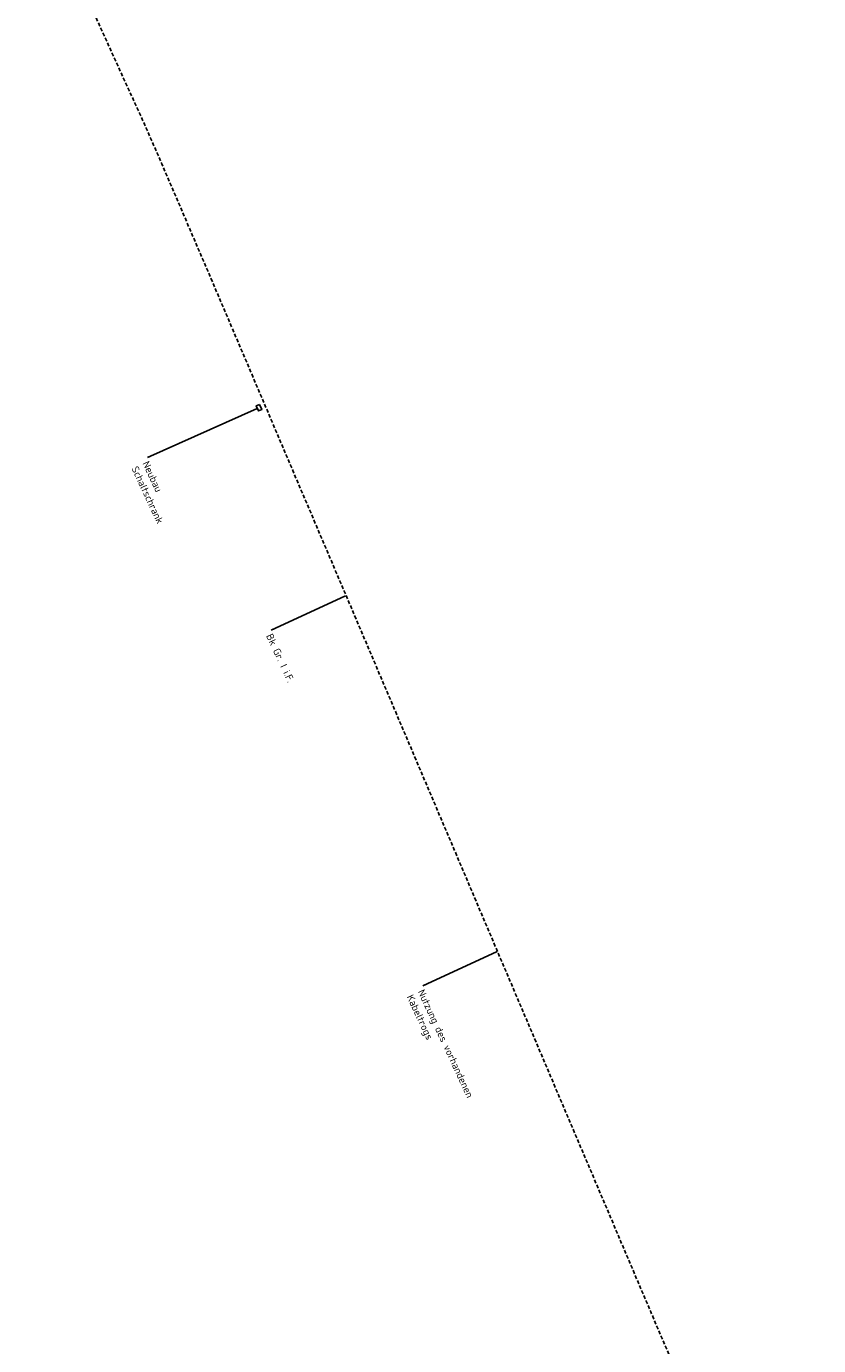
# Model space of a CAD drawing. Header units: metres. Extents: x 3425266 to 3446567, y 5432533 to 5452217.
# Tile 69 of 82: x 3440394 to 3440665, y 5438657 to 5439109. Entities that reach past the tile are written whole.
import ezdxf
from ezdxf import colors
from ezdxf.entities.mleader import LeaderData, LeaderLine
from ezdxf.math import Vec2, Vec3

# ---------------------------------------------------------------- set-up
doc = ezdxf.new("R2010")
doc.units = ezdxf.units.M
doc.header["$MEASUREMENT"] = 0
doc.linetypes.add('DASHED', pattern=[0.75, 0.5, -0.25])
doc.layers.add('B_KTB_Text', color=7, linetype='Continuous', lineweight=18, true_color=0x939393)
for name, color, linetype, lineweight in [('N_KTB', 10, 'Continuous', 25), ('N_KTB_Text', 10, 'Continuous', 18), ('N_Nutzung Kabeltrog', 20, 'DASHED', 25)]:
    doc.layers.add(name, color=color, linetype=linetype, lineweight=lineweight)
doc.styles.add('Isocpeur', font='isocpeur.ttf')

# ---------------------------------------------------------------- blocks, each defined once
blk = doc.blocks.new('_None')

msp = doc.modelspace()

# ---------------------------------------------------------------- linework, layer by layer
at = {"layer": 'N_Nutzung Kabeltrog', "ltscale": 2.5, "flags": 128}
msp.add_lwpolyline([(3440393.513, 5439159.009), (3440399.448, 5439147.879), (3440407.263, 5439132.914), (3440415.964, 5439115.432), (3440427.156, 5439090.846), (3440432.85, 5439078.362), (3440439.906, 5439062.318), (3440456.521, 5439023.609), (3440480.61, 5438967.04), (3440503.036, 5438914.422), (3440535.328, 5438838.558), (3440578.818, 5438736.294), (3440607.47, 5438668.922), (3440611.669, 5438659.045), (3440626.865, 5438624.264), (3440639.339, 5438597.269), (3440639.125, 5438593.995), (3440642.728, 5438586.703), (3440644.257, 5438585.164), (3440651.712, 5438571.803), (3440658.17, 5438560.091), (3440664.974, 5438547.728)], dxfattribs=at)

# ---------------------------------------------------------------- next in the draw order: leaders
at = {"layer": 'B_KTB_Text'}
ml = msp.add_multileader_mtext('Standard', dxfattribs=at)
ml.set_content('Bk Gr. I i.F.', color=256, style='Isocpeur')
ml.set_leader_properties()
ml.set_arrow_properties(name='NONE')
ml.build(insert=Vec2(0, 0))
ml.multileader.update_dxf_attribs({"has_text_frame": 1, "text_left_attachment_type": 0, "text_right_attachment_type": 0, "dogleg_length": 0, "arrow_head_size": 0.18})
ctx = ml.context
ctx.base_point, ctx.char_height, ctx.arrow_head_size, ctx.landing_gap_size, ctx.plane_origin, ctx.plane_x_axis, ctx.plane_y_axis = Vec3(3440477.429, 5438902.539), 2.5, 0.18, 1, Vec3(3440365.617, 5438721.563), Vec3(0.4209309, -0.9070927), Vec3(0.9070927, 0.4209309)
ctx.left_attachment, ctx.right_attachment = 0, 0
notes = []
notes.append((ctx, [(0, (1, 1, 0), (3440477.429, 5438902.539), (0.9931023, 0.1172511), 0, [(0, [(3440502.811, 5438914.318)], 0, [])])]))
ctx.mtext.insert, ctx.mtext.text_direction, ctx.mtext.rotation, ctx.mtext.flow_direction = Vec3(3440477.85, 5438901.632), Vec3(0.4209309, -0.9070927), 5.1468603, 5
ctx.mtext.has_bg_fill, ctx.mtext.bg_color, ctx.mtext.bg_scale_factor, ctx.mtext.bg_transparency, ctx.mtext.use_window_bg_color = 1, -1027028792, 1.5, 0, 1
at = {"layer": 'N_KTB_Text'}
ml = msp.add_multileader_mtext('Standard', dxfattribs=at)
ml.set_content('Neubau\\PSchaltschrank', color=256, style='Isocpeur')
ml.set_leader_properties()
ml.set_arrow_properties(name='NONE')
ml.build(insert=Vec2(0, 0))
ml.multileader.update_dxf_attribs({"has_text_frame": 1, "text_left_attachment_type": 0, "text_right_attachment_type": 0, "dogleg_length": 0, "arrow_head_size": 0.18})
ctx = ml.context
ctx.base_point, ctx.char_height, ctx.arrow_head_size, ctx.landing_gap_size, ctx.plane_origin, ctx.plane_x_axis, ctx.plane_y_axis = Vec3(3440435.07, 5438961.66), 2.5, 0.18, 1, Vec3(3440625.978, 5438930.641), Vec3(0.4209309, -0.9070927), Vec3(0.9070927, 0.4209309)
ctx.left_attachment, ctx.right_attachment = 0, 0
notes.append((ctx, [(0, (1, 1, 0), (3440435.07, 5438961.66), (0.4209309, -0.9070927), 0, [(0, [(3440472.59, 5438978.421)], 0, [])])]))
ctx.mtext.insert, ctx.mtext.text_direction, ctx.mtext.rotation, ctx.mtext.flow_direction = Vec3(3440435.491, 5438960.753), Vec3(0.4209309, -0.9070927), 5.1468603, 5
ctx.mtext.has_bg_fill, ctx.mtext.bg_color, ctx.mtext.bg_scale_factor, ctx.mtext.bg_transparency, ctx.mtext.use_window_bg_color = 1, -1027028792, 1.5, 0, 1
ml = msp.add_multileader_mtext('Standard', dxfattribs=at)
ml.set_content('Nutzung des vorhandenen\\PKabeltrogs', color=256, style='Isocpeur')
ml.set_leader_properties()
ml.set_arrow_properties(name='NONE')
ml.build(insert=Vec2(0, 0))
ml.multileader.update_dxf_attribs({"has_text_frame": 1, "text_left_attachment_type": 0, "text_right_attachment_type": 0, "dogleg_length": 0, "arrow_head_size": 0.18})
ctx = ml.context
ctx.base_point, ctx.char_height, ctx.arrow_head_size, ctx.landing_gap_size, ctx.plane_origin, ctx.plane_x_axis, ctx.plane_y_axis = Vec3(3440529.391, 5438780.644), 2.5, 0.18, 1, Vec3(3440417.579, 5438599.667), Vec3(0.4209309, -0.9070927), Vec3(0.9070927, 0.4209309)
ctx.left_attachment, ctx.right_attachment = 0, 0
notes.append((ctx, [(0, (1, 1, 0), (3440529.391, 5438780.644), (0.9931023, 0.1172511), 0, [(0, [(3440554.773, 5438792.422)], 0, [])])]))
ctx.mtext.insert, ctx.mtext.text_direction, ctx.mtext.rotation, ctx.mtext.flow_direction = Vec3(3440529.812, 5438779.737), Vec3(0.4209309, -0.9070927), 5.1468603, 5
ctx.mtext.has_bg_fill, ctx.mtext.bg_color, ctx.mtext.bg_scale_factor, ctx.mtext.bg_transparency, ctx.mtext.use_window_bg_color = 1, -1027028792, 1.5, 0, 1
for ctx, leaders in notes:
    for number, flags, end, landing, length, lines in leaders:
        leader = LeaderData()
        leader.index, (leader.has_last_leader_line, leader.has_dogleg_vector, leader.attachment_direction) = number, flags
        leader.last_leader_point, leader.dogleg_vector, leader.dogleg_length = Vec3(end), Vec3(landing), length
        for number, points, colour, breaks in lines:
            line = LeaderLine()
            line.index, line.vertices, line.color, line.breaks = number, Vec3.list(points), colors.encode_raw_color(colour), breaks
            leader.lines.append(line)
        ctx.leaders.append(leader)

# ---------------------------------------------------------------- next in the draw order: linework, layer by layer
at = {"layer": 'N_KTB', "flags": 128}
msp.add_lwpolyline([(3440473.372, 5438979.869), (3440474.135, 5438978.078), (3440473.057, 5438977.62), (3440472.295, 5438979.41)], close=True, dxfattribs=at)

doc.saveas('drawing.dxf')
